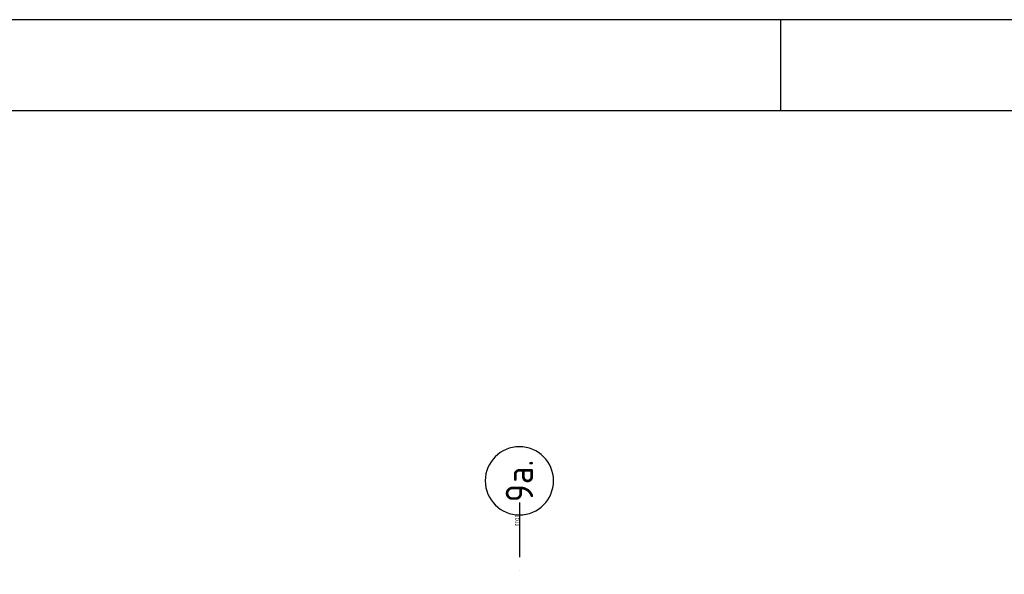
# Model space of a CAD drawing. Extents: x -866131 to -691536, y 173952 to 258052.
# Tile 107 of 160: x -789494 to -778674, y 251958 to 258052. Entities that reach past the tile are written whole.
import ezdxf
from ezdxf.enums import TextEntityAlignment as Align

# ---------------------------------------------------------------- set-up
doc = ezdxf.new("R2010")
doc.units = 0
doc.header["$LTSCALE"] = 100
doc.linetypes.add('DASHDOT', pattern=[9, 6, -1.5, 0, -1.5])
for name, color, linetype in [('00KAD025', 2, 'CONTINUOUS'), ('00KAD070', 5, 'CONTINUOUS'), ('AL$7----_STRAMIEN', 1, 'DASHDOT'), ('ALN-----_BLOCKNAAM', 2, 'CONTINUOUS')]:
    doc.layers.add(name, color=color, linetype=linetype)
doc.styles.get("Standard").update_dxf_attribs({"font": 'ISOCP'})

# ---------------------------------------------------------------- blocks, each defined once
blk = doc.blocks.new('1011')
at = {"layer": 'AL$7----_STRAMIEN', "color": 7, "linetype": 'CONTINUOUS'}
blk.add_circle((-750, 0), 750, dxfattribs=at)
at = {"layer": 'ALN-----_BLOCKNAAM', "linetype": 'CONTINUOUS'}
blk.add_text('1011', height=100, dxfattribs=at).set_placement((0, 0))

msp = doc.modelspace()

# ---------------------------------------------------------------- linework, layer by layer
at = {"layer": '00KAD025', "linetype": 'CONTINUOUS'}
for p, q in [((-691536.071, 258051.691), (-866131.149, 258051.691)), ((-781131.149, 257051.691), (-781131.149, 258051.691))]:
    msp.add_line(p, q, dxfattribs=at)
at = {"layer": '00KAD070', "linetype": 'CONTINUOUS'}
msp.add_line((-692536.071, 257051.691), (-865131.149, 257051.691), dxfattribs=at)
at = {"layer": 'AL$7----_STRAMIEN', "color": 1}
msp.add_lwpolyline([(-784002.826, 252748.04), (-784002.826, 213821.228)], dxfattribs=at)

# ---------------------------------------------------------------- block references
at = {"layer": 'AL$7----_STRAMIEN'}
ref = msp.add_blockref('1011', (-784002.826, 252610.366), dxfattribs=dict(at, xscale=-0.5, yscale=0.5, zscale=0.5, rotation=90))
ref.add_attrib('STR-NAAM', '9a.', dxfattribs={"color": 3, "linetype": 'CONTINUOUS', "height": 300, "rotation": 90}).set_placement((-784002.826, 252985.366), align=Align.MIDDLE)

doc.saveas('drawing.dxf')
